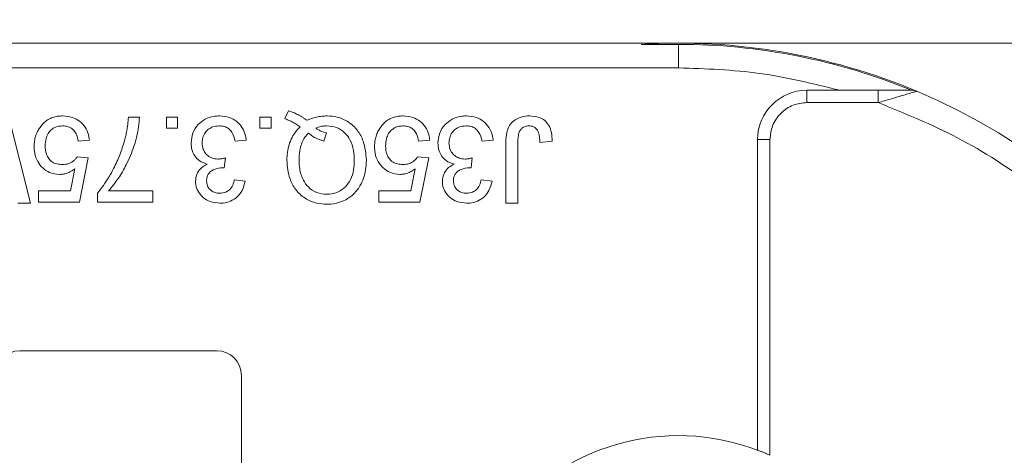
# Model space of a CAD drawing. Header units: millimetres. Extents: x 8853 to 11418, y 45 to 1005.
# Tile 246 of 256: x 11038 to 11078, y 460 to 478. Entities that reach past the tile are written whole.
import ezdxf

# ---------------------------------------------------------------- set-up
doc = ezdxf.new("R2010")
doc.units = ezdxf.units.MM
doc.styles.get("Standard").update_dxf_attribs({"font": '仿宋_GB2312_0.TTF', "width": 0.8})
doc.dimstyles.new('ISO-35.1', dxfattribs={"dimtxt": 9, "dimasz": 7.5, "dimexe": 5, "dimexo": 0.625, "dimgap": 2.5, "dimtad": 1, "dimdsep": 46, "dimtxsty": 'Standard', "dimcen": 2.5, "dimadec": 0, "dimazin": 0, "dimtfac": 1, "dimtmove": 0, "dimatfit": 3, "dimfxl": 0, "dimarcsym": 0})

# ---------------------------------------------------------------- blocks, each defined once
blk = doc.blocks.new('*D72')
at = {"color": 0, "lineweight": -2, "transparency": 16777216}
for p, q in [((10888.187, 618.228), (11340.17, 618.228)), ((11335.17, 610.728), (11335.17, 434.54)), ((11229.398, 427.04), (11340.17, 427.04))]:
    blk.add_line(p, q, dxfattribs=at)
at = {"color": 0, "lineweight": 9, "transparency": 16777216}
for points in [[(11333.92, 610.728), (11336.42, 610.728), (11335.17, 618.228)], [(11333.92, 434.54), (11336.42, 434.54), (11335.17, 427.04)]]:
    blk.add_solid(points, dxfattribs=at)
at = {"layer": 'Defpoints', "color": 0, "lineweight": 9, "transparency": 16777216}
for p in [(10887.562, 618.228), (11228.773, 427.04), (11335.17, 427.04)]:
    blk.add_point(p, dxfattribs=at)
at = {"color": 0, "lineweight": 9, "transparency": 16777216, "insert": (11328.17, 522.634), "char_height": 9, "attachment_point": 5, "rotation": 90}
blk.add_mtext('2R+50', dxfattribs=at)

msp = doc.modelspace()

# ---------------------------------------------------------------- linework, layer by layer
at = {"color": 7, "linetype": 'Continuous', "lineweight": 15}
for p, q in [((11065.222, 477.04), (11025.408, 477.04)), ((11065.222, 476.994), (11063.705, 476.994)), ((11065.222, 476.994), (11065.222, 476.04)), ((11081.408, 477.04), (11066.784, 477.04)), ((11024.29, 476.04), (11065.222, 476.04)), ((11070.439, 474.628), (11070.439, 475.128)), ((11071.777, 475.128), (11070.439, 475.128)), ((11073.334, 475.128), (11071.777, 475.128)), ((11073.334, 475.128), (11073.334, 474.628)), ((11070.439, 474.628), (11073.334, 474.628)), ((11049.222, 473.976), (11049.383, 474.296)), ((11038.007, 474.04), (11038.889, 470.54)), ((11042.872, 474.04), (11043.32, 474.04)), ((11044.414, 474.04), (11044.863, 474.04)), ((11044.414, 473.591), (11044.414, 474.04)), ((11044.863, 474.04), (11044.863, 473.591)), ((11048.218, 474.04), (11048.667, 474.04)), ((11048.218, 473.591), (11048.218, 474.04)), ((11048.667, 474.04), (11048.667, 473.591)), ((11044.863, 473.591), (11044.414, 473.591)), ((11048.667, 473.591), (11048.218, 473.591)), ((11050.809, 473.059), (11050.914, 473.392)), ((11041.284, 473.098), (11040.835, 473.053)), ((11047.662, 473.098), (11047.214, 473.053)), ((11055.117, 473.098), (11054.669, 473.053)), ((11057.692, 473.098), (11057.244, 473.053)), ((11058.203, 470.54), (11058.203, 472.916)), ((11058.697, 472.947), (11058.697, 470.54)), ((11060.088, 473.064), (11059.594, 473.008)), ((11068.439, 460.499), (11068.439, 473.128)), ((11068.439, 473.128), (11068.939, 473.128)), ((11068.939, 460.292), (11068.939, 473.128)), ((11040.791, 472.425), (11041.239, 472.38)), ((11041.239, 472.38), (11040.88, 470.585)), ((11046.814, 472.38), (11046.768, 471.976)), ((11054.624, 472.425), (11055.073, 472.38)), ((11055.073, 472.38), (11054.714, 470.585)), ((11056.844, 472.38), (11056.798, 471.976)), ((11040.514, 471.034), (11040.692, 471.94)), ((11054.347, 471.034), (11054.525, 471.94)), ((11047.169, 471.483), (11047.617, 471.438)), ((11057.199, 471.483), (11057.647, 471.438)), ((11039.22, 471.034), (11040.514, 471.034)), ((11039.22, 470.585), (11039.22, 471.034)), ((11041.615, 470.585), (11041.615, 470.948)), ((11042.064, 471.034), (11043.859, 471.034)), ((11043.859, 471.034), (11043.859, 470.585)), ((11053.053, 471.034), (11054.347, 471.034)), ((11053.053, 470.585), (11053.053, 471.034)), ((11038.889, 470.54), (11038.379, 470.54)), ((11040.88, 470.585), (11039.22, 470.585)), ((11043.859, 470.585), (11041.615, 470.585)), ((11054.714, 470.585), (11053.053, 470.585)), ((11058.697, 470.54), (11058.203, 470.54)), ((11038.463, 464.54), (11046.463, 464.54)), ((11047.463, 463.54), (11047.463, 440.54))]:
    msp.add_line(p, q, dxfattribs=at)
at = {"color": 7, "linetype": 'Continuous', "lineweight": 15, "flags": 128}
msp.add_lwpolyline([(11063.753, 477.04), (11063.759, 477.041), (11066.784, 477.04)], dxfattribs=at)
at = {"color": 7, "linetype": 'Continuous', "lineweight": 15}
for centre, radius, start, end in [((11065.222, 452.04), 25, 67.2121, 93.4786), ((11065.222, 452.04), 24.954, 67.7001, 90), ((11070.439, 473.128), 2, 90, 180), ((11074.712, 474.628), 0.5, 67.2121, 90), ((11065.222, 452.04), 25, 292.7879, 67.2121), ((11038.463, 463.54), 1, 90, 180), ((11046.463, 463.54), 1, 0, 90), ((11065.222, 452.04), 9.05, 69.1769, 290.8231)]:
    msp.add_arc(centre, radius, start, end, dxfattribs=at)
msp.add_open_spline([(11071.777, 475.128), (11070.7, 475.393), (11068.547, 475.925), (11066.33, 476.002), (11065.222, 476.04)], degree=3, dxfattribs=at)
for points, knots in [([(11074.712, 475.128), (11074.711, 475.128), (11074.708, 475.128), (11074.686, 475.128), (11074.614, 475.128), (11074.419, 475.128), (11073.982, 475.128), (11073.593, 475.128), (11073.334, 475.128)], [0, 0, 0, 0, 0.02892, 0.058841, 0.126521, 0.252272, 0.502811, 1, 1, 1, 1]), ([(11074.718, 475.033), (11074.662, 475.016), (11074.543, 474.981), (11074.248, 474.893), (11073.839, 474.773), (11073.503, 474.676), (11073.334, 474.628)], [0, 0, 0, 0, 0.155955, 0.334064, 0.665854, 1, 1, 1, 1]), ([(11074.905, 475.089), (11074.896, 475.086), (11074.877, 475.08), (11074.773, 475.049), (11074.718, 475.033)], [0, 0, 0, 0, 0.47698, 1, 1, 1, 1]), ([(11068.939, 473.128), (11068.959, 473.316), (11068.991, 473.608), (11069.177, 473.957), (11069.371, 474.196), (11069.61, 474.39), (11069.959, 474.577), (11070.251, 474.608), (11070.439, 474.628)], [0, 0, 0, 0, 0.239443, 0.369607, 0.5, 0.630164, 0.760557, 1, 1, 1, 1]), ([(11073.334, 474.628), (11074.423, 474.183), (11076.641, 473.279), (11079.709, 471.286), (11082.519, 468.823), (11084.933, 465.905), (11086.863, 462.647), (11088.232, 459.169), (11089.07, 455.608), (11089.172, 453.216), (11089.222, 452.04)], [0, 0, 0, 0, 0.119843, 0.244, 0.371208, 0.5, 0.628792, 0.756, 0.880157, 1, 1, 1, 1]), ([(11040.197, 474.085), (11040.13, 474.083), (11039.995, 474.077), (11039.797, 474.029), (11039.61, 473.942), (11039.471, 473.839), (11039.373, 473.741), (11039.33, 473.687), (11039.308, 473.66)], [0, 0, 0, 0, 0.195914, 0.39631, 0.592972, 0.797743, 0.898464, 1, 1, 1, 1]), ([(11040.197, 474.085), (11040.332, 474.075), (11040.578, 474.057), (11040.898, 473.884), (11041.125, 473.638), (11041.248, 473.36), (11041.274, 473.174), (11041.284, 473.098)], [0, 0, 0, 0, 0.248379, 0.451028, 0.653732, 0.857674, 1, 1, 1, 1]), ([(11045.419, 472.987), (11045.432, 473.123), (11045.458, 473.397), (11045.685, 473.732), (11045.986, 473.969), (11046.296, 474.074), (11046.497, 474.082), (11046.573, 474.085)], [0, 0, 0, 0, 0.228572, 0.459007, 0.660095, 0.870765, 1, 1, 1, 1]), ([(11046.573, 474.085), (11046.709, 474.074), (11046.96, 474.054), (11047.283, 473.869), (11047.515, 473.609), (11047.63, 473.334), (11047.654, 473.158), (11047.662, 473.098)], [0, 0, 0, 0, 0.249595, 0.46063, 0.671469, 0.886859, 1, 1, 1, 1]), ([(11049.383, 474.296), (11049.446, 474.273), (11049.572, 474.228), (11049.726, 474.154), (11049.849, 474.087), (11049.944, 474.03), (11050.037, 473.969), (11050.098, 473.927), (11050.128, 473.906)], [0, 0, 0, 0, 0.237022, 0.475091, 0.605871, 0.736859, 0.868386, 1, 1, 1, 1]), ([(11050.128, 473.906), (11050.189, 473.933), (11050.312, 473.987), (11050.477, 474.033), (11050.616, 474.06), (11050.726, 474.074), (11050.838, 474.083), (11050.912, 474.085), (11050.95, 474.085)], [0, 0, 0, 0, 0.2360294, 0.474761, 0.6050095, 0.7356999, 0.8676548, 1, 1, 1, 1]), ([(11050.95, 474.085), (11051.084, 474.076), (11051.386, 474.056), (11051.825, 473.858), (11052.194, 473.513), (11052.483, 472.982), (11052.52, 472.554), (11052.543, 472.292)], [0, 0, 0, 0, 0.150098, 0.337156, 0.525352, 0.708308, 1, 1, 1, 1]), ([(11054.03, 474.085), (11053.963, 474.083), (11053.828, 474.077), (11053.63, 474.029), (11053.443, 473.942), (11053.304, 473.839), (11053.207, 473.741), (11053.163, 473.687), (11053.142, 473.66)], [0, 0, 0, 0, 0.195914, 0.39631, 0.592972, 0.797743, 0.898464, 1, 1, 1, 1]), ([(11054.03, 474.085), (11054.166, 474.075), (11054.412, 474.057), (11054.731, 473.884), (11054.958, 473.638), (11055.081, 473.36), (11055.107, 473.174), (11055.117, 473.098)], [0, 0, 0, 0, 0.248379, 0.451028, 0.653732, 0.857674, 1, 1, 1, 1]), ([(11055.449, 472.987), (11055.462, 473.123), (11055.488, 473.397), (11055.715, 473.732), (11056.016, 473.969), (11056.326, 474.074), (11056.527, 474.082), (11056.603, 474.085)], [0, 0, 0, 0, 0.228572, 0.459007, 0.660095, 0.870765, 1, 1, 1, 1]), ([(11056.603, 474.085), (11056.739, 474.074), (11056.99, 474.054), (11057.313, 473.869), (11057.545, 473.609), (11057.66, 473.334), (11057.684, 473.158), (11057.692, 473.098)], [0, 0, 0, 0, 0.249595, 0.46063, 0.671469, 0.886859, 1, 1, 1, 1]), ([(11058.203, 472.916), (11058.206, 473.049), (11058.213, 473.318), (11058.315, 473.667), (11058.52, 473.899), (11058.773, 474.038), (11058.999, 474.081), (11059.141, 474.084), (11059.166, 474.085)], [0, 0, 0, 0, 0.230985, 0.464973, 0.609952, 0.754605, 0.955682, 1, 1, 1, 1]), ([(11059.166, 474.085), (11059.302, 474.075), (11059.524, 474.059), (11059.797, 473.907), (11059.976, 473.693), (11060.079, 473.399), (11060.085, 473.179), (11060.088, 473.064)], [0, 0, 0, 0, 0.257051, 0.4188059, 0.5813296, 0.7801411, 1, 1, 1, 1]), ([(11040.194, 473.681), (11040.095, 473.672), (11039.928, 473.657), (11039.73, 473.529), (11039.6, 473.366), (11039.505, 473.142), (11039.495, 472.968), (11039.489, 472.867)], [0, 0, 0, 0, 0.242689, 0.406584, 0.570206, 0.750946, 1, 1, 1, 1]), ([(11040.835, 473.053), (11040.813, 473.159), (11040.777, 473.328), (11040.638, 473.527), (11040.479, 473.636), (11040.323, 473.677), (11040.229, 473.68), (11040.194, 473.681)], [0, 0, 0, 0, 0.323008, 0.519347, 0.717293, 0.893001, 1, 1, 1, 1]), ([(11043.32, 474.04), (11043.311, 473.907), (11043.282, 473.506), (11043.112, 472.847), (11042.824, 472.148), (11042.473, 471.535), (11042.201, 471.202), (11042.064, 471.034)], [0, 0, 0, 0, 0.12089, 0.363049, 0.611426, 0.804202, 1, 1, 1, 1]), ([(11042.717, 473.089), (11042.734, 473.153), (11042.768, 473.282), (11042.803, 473.459), (11042.828, 473.618), (11042.847, 473.758), (11042.861, 473.899), (11042.868, 473.993), (11042.872, 474.04)], [0, 0, 0, 0, 0.207128, 0.414579, 0.560657, 0.706858, 0.853397, 1, 1, 1, 1]), ([(11046.557, 473.681), (11046.458, 473.672), (11046.288, 473.657), (11046.083, 473.523), (11045.948, 473.354), (11045.877, 473.165), (11045.87, 473.036), (11045.867, 472.984)], [0, 0, 0, 0, 0.269591, 0.459441, 0.648883, 0.856246, 1, 1, 1, 1]), ([(11047.214, 473.053), (11047.179, 473.186), (11047.128, 473.381), (11046.949, 473.579), (11046.766, 473.667), (11046.63, 473.676), (11046.557, 473.681)], [0, 0, 0, 0, 0.404921, 0.593605, 0.78306, 1, 1, 1, 1]), ([(11049.852, 473.643), (11049.825, 473.662), (11049.769, 473.698), (11049.684, 473.751), (11049.597, 473.801), (11049.493, 473.858), (11049.369, 473.919), (11049.271, 473.957), (11049.222, 473.976)], [0, 0, 0, 0, 0.139963, 0.279956, 0.419938, 0.560053, 0.779572, 1, 1, 1, 1]), ([(11050.484, 473.589), (11050.518, 473.603), (11050.587, 473.631), (11050.677, 473.655), (11050.751, 473.669), (11050.808, 473.676), (11050.865, 473.68), (11050.904, 473.681), (11050.923, 473.681)], [0, 0, 0, 0, 0.244198, 0.490285, 0.616798, 0.743692, 0.871739, 1, 1, 1, 1]), ([(11050.923, 473.681), (11051.059, 473.669), (11051.333, 473.645), (11051.666, 473.42), (11051.913, 473.094), (11052.033, 472.704), (11052.044, 472.42), (11052.049, 472.29)], [0, 0, 0, 0, 0.20131, 0.404755, 0.576193, 0.805812, 1, 1, 1, 1]), ([(11054.027, 473.681), (11053.928, 473.672), (11053.762, 473.657), (11053.563, 473.529), (11053.434, 473.366), (11053.338, 473.142), (11053.328, 472.968), (11053.323, 472.867)], [0, 0, 0, 0, 0.242689, 0.406584, 0.570206, 0.750946, 1, 1, 1, 1]), ([(11054.669, 473.053), (11054.646, 473.159), (11054.61, 473.328), (11054.472, 473.527), (11054.312, 473.636), (11054.156, 473.677), (11054.063, 473.68), (11054.027, 473.681)], [0, 0, 0, 0, 0.323008, 0.519347, 0.717293, 0.893001, 1, 1, 1, 1]), ([(11056.587, 473.681), (11056.487, 473.672), (11056.317, 473.657), (11056.113, 473.523), (11055.978, 473.354), (11055.907, 473.165), (11055.9, 473.036), (11055.897, 472.984)], [0, 0, 0, 0, 0.269591, 0.459441, 0.648883, 0.856246, 1, 1, 1, 1]), ([(11057.244, 473.053), (11057.209, 473.186), (11057.158, 473.381), (11056.979, 473.579), (11056.796, 473.667), (11056.66, 473.676), (11056.587, 473.681)], [0, 0, 0, 0, 0.404921, 0.593605, 0.78306, 1, 1, 1, 1]), ([(11059.146, 473.681), (11059.082, 473.675), (11058.973, 473.663), (11058.843, 473.573), (11058.753, 473.453), (11058.699, 473.237), (11058.697, 473.063), (11058.697, 472.947)], [0, 0, 0, 0, 0.19306, 0.330934, 0.468862, 0.645656, 1, 1, 1, 1]), ([(11059.594, 473.008), (11059.586, 473.144), (11059.575, 473.327), (11059.476, 473.54), (11059.369, 473.633), (11059.252, 473.676), (11059.178, 473.68), (11059.146, 473.681)], [0, 0, 0, 0, 0.441322, 0.598348, 0.756856, 0.895495, 1, 1, 1, 1]), ([(11039.308, 473.66), (11039.27, 473.605), (11039.192, 473.495), (11039.11, 473.308), (11039.059, 473.111), (11039.043, 472.953), (11039.041, 472.862), (11039.041, 472.84)], [0, 0, 0, 0, 0.228036, 0.461347, 0.689746, 0.923403, 1, 1, 1, 1]), ([(11049.312, 472.282), (11049.313, 472.349), (11049.316, 472.483), (11049.346, 472.72), (11049.414, 472.992), (11049.536, 473.257), (11049.687, 473.476), (11049.797, 473.587), (11049.852, 473.643)], [0, 0, 0, 0, 0.132684, 0.266041, 0.474214, 0.688935, 0.842827, 1, 1, 1, 1]), ([(11049.805, 472.287), (11049.807, 472.354), (11049.81, 472.488), (11049.837, 472.703), (11049.893, 472.931), (11049.982, 473.129), (11050.085, 473.282), (11050.154, 473.354), (11050.188, 473.39)], [0, 0, 0, 0, 0.166848, 0.334564, 0.540524, 0.752508, 0.875078, 1, 1, 1, 1]), ([(11050.188, 473.39), (11050.214, 473.368), (11050.264, 473.324), (11050.346, 473.266), (11050.432, 473.214), (11050.536, 473.159), (11050.662, 473.105), (11050.76, 473.074), (11050.809, 473.059)], [0, 0, 0, 0, 0.141069, 0.282767, 0.423903, 0.56572, 0.782095, 1, 1, 1, 1]), ([(11050.914, 473.392), (11050.882, 473.402), (11050.818, 473.42), (11050.734, 473.452), (11050.662, 473.485), (11050.601, 473.517), (11050.542, 473.552), (11050.504, 473.577), (11050.484, 473.589)], [0, 0, 0, 0, 0.2105407, 0.4218235, 0.5655569, 0.7096369, 0.8547182, 1, 1, 1, 1]), ([(11053.142, 473.66), (11053.103, 473.605), (11053.025, 473.495), (11052.944, 473.308), (11052.893, 473.111), (11052.876, 472.953), (11052.874, 472.862), (11052.874, 472.84)], [0, 0, 0, 0, 0.228036, 0.461347, 0.689746, 0.923403, 1, 1, 1, 1]), ([(11041.615, 470.948), (11041.699, 471.052), (11041.952, 471.364), (11042.251, 471.891), (11042.536, 472.503), (11042.656, 472.893), (11042.717, 473.089)], [0, 0, 0, 0, 0.165203, 0.496137, 0.746721, 1, 1, 1, 1]), ([(11046.076, 472.124), (11045.961, 472.163), (11045.763, 472.229), (11045.557, 472.449), (11045.436, 472.701), (11045.425, 472.888), (11045.419, 472.987)], [0, 0, 0, 0, 0.302387, 0.525374, 0.748493, 1, 1, 1, 1]), ([(11045.867, 472.984), (11045.875, 472.895), (11045.89, 472.736), (11046.016, 472.539), (11046.182, 472.403), (11046.362, 472.339), (11046.479, 472.334), (11046.524, 472.332)], [0, 0, 0, 0, 0.254178, 0.457835, 0.661032, 0.868746, 1, 1, 1, 1]), ([(11056.106, 472.124), (11055.991, 472.163), (11055.793, 472.229), (11055.587, 472.449), (11055.466, 472.701), (11055.455, 472.888), (11055.449, 472.987)], [0, 0, 0, 0, 0.302387, 0.525374, 0.748493, 1, 1, 1, 1]), ([(11055.897, 472.984), (11055.905, 472.895), (11055.919, 472.736), (11056.046, 472.539), (11056.212, 472.403), (11056.392, 472.339), (11056.508, 472.334), (11056.554, 472.332)], [0, 0, 0, 0, 0.254178, 0.457835, 0.661032, 0.868746, 1, 1, 1, 1]), ([(11040.068, 471.707), (11039.931, 471.721), (11039.681, 471.747), (11039.379, 471.96), (11039.165, 472.229), (11039.055, 472.539), (11039.045, 472.748), (11039.041, 472.84)], [0, 0, 0, 0, 0.238357, 0.435095, 0.63094, 0.839011, 1, 1, 1, 1]), ([(11039.489, 472.867), (11039.496, 472.755), (11039.508, 472.572), (11039.627, 472.344), (11039.778, 472.202), (11039.976, 472.122), (11040.115, 472.115), (11040.192, 472.111)], [0, 0, 0, 0, 0.284133, 0.463731, 0.644535, 0.805022, 1, 1, 1, 1]), ([(11053.901, 471.707), (11053.764, 471.721), (11053.514, 471.747), (11053.213, 471.96), (11052.998, 472.229), (11052.888, 472.539), (11052.878, 472.748), (11052.874, 472.84)], [0, 0, 0, 0, 0.238357, 0.435095, 0.63094, 0.839011, 1, 1, 1, 1]), ([(11053.323, 472.867), (11053.33, 472.755), (11053.342, 472.572), (11053.46, 472.344), (11053.612, 472.202), (11053.81, 472.122), (11053.949, 472.115), (11054.025, 472.111)], [0, 0, 0, 0, 0.284133, 0.463731, 0.644535, 0.805022, 1, 1, 1, 1]), ([(11040.192, 472.111), (11040.235, 472.112), (11040.321, 472.115), (11040.441, 472.142), (11040.548, 472.19), (11040.639, 472.254), (11040.724, 472.33), (11040.768, 472.393), (11040.791, 472.425)], [0, 0, 0, 0, 0.181774, 0.36703, 0.518513, 0.675027, 0.835287, 1, 1, 1, 1]), ([(11045.598, 471.43), (11045.609, 471.528), (11045.63, 471.718), (11045.791, 471.947), (11045.954, 472.065), (11046.051, 472.112), (11046.076, 472.124)], [0, 0, 0, 0, 0.328269, 0.636143, 0.9088, 1, 1, 1, 1]), ([(11046.524, 472.332), (11046.54, 472.333), (11046.574, 472.334), (11046.623, 472.339), (11046.672, 472.347), (11046.719, 472.356), (11046.767, 472.367), (11046.798, 472.376), (11046.814, 472.38)], [0, 0, 0, 0, 0.169524, 0.339551, 0.504185, 0.669008, 0.834436, 1, 1, 1, 1]), ([(11050.925, 470.495), (11050.791, 470.504), (11050.485, 470.523), (11050.036, 470.718), (11049.655, 471.067), (11049.369, 471.601), (11049.333, 472.025), (11049.312, 472.282)], [0, 0, 0, 0, 0.149201, 0.339719, 0.531658, 0.715646, 1, 1, 1, 1]), ([(11050.923, 470.899), (11050.787, 470.913), (11050.514, 470.941), (11050.182, 471.167), (11049.937, 471.509), (11049.821, 471.895), (11049.81, 472.174), (11049.805, 472.287)], [0, 0, 0, 0, 0.203222, 0.407586, 0.580719, 0.828764, 1, 1, 1, 1]), ([(11052.049, 472.29), (11052.044, 472.156), (11052.034, 471.888), (11051.925, 471.507), (11051.704, 471.192), (11051.401, 470.976), (11051.122, 470.905), (11050.962, 470.9), (11050.923, 470.899)], [0, 0, 0, 0, 0.199014, 0.399339, 0.580729, 0.762132, 0.942113, 1, 1, 1, 1]), ([(11052.543, 472.292), (11052.536, 472.158), (11052.519, 471.795), (11052.343, 471.287), (11051.995, 470.846), (11051.57, 470.593), (11051.197, 470.502), (11050.98, 470.497), (11050.925, 470.495)], [0, 0, 0, 0, 0.148072, 0.401988, 0.580808, 0.75998, 0.939061, 1, 1, 1, 1]), ([(11054.025, 472.111), (11054.068, 472.112), (11054.155, 472.115), (11054.275, 472.142), (11054.381, 472.19), (11054.472, 472.254), (11054.557, 472.33), (11054.601, 472.393), (11054.624, 472.425)], [0, 0, 0, 0, 0.181774, 0.36703, 0.518513, 0.675027, 0.835287, 1, 1, 1, 1]), ([(11055.628, 471.43), (11055.639, 471.528), (11055.66, 471.718), (11055.821, 471.947), (11055.984, 472.065), (11056.081, 472.112), (11056.106, 472.124)], [0, 0, 0, 0, 0.328269, 0.636143, 0.9088, 1, 1, 1, 1]), ([(11056.554, 472.332), (11056.57, 472.333), (11056.604, 472.334), (11056.653, 472.339), (11056.701, 472.347), (11056.749, 472.356), (11056.797, 472.367), (11056.828, 472.376), (11056.844, 472.38)], [0, 0, 0, 0, 0.169524, 0.339551, 0.504185, 0.669008, 0.834436, 1, 1, 1, 1]), ([(11040.692, 471.94), (11040.665, 471.92), (11040.611, 471.88), (11040.531, 471.831), (11040.451, 471.79), (11040.352, 471.75), (11040.224, 471.715), (11040.12, 471.71), (11040.068, 471.707)], [0, 0, 0, 0, 0.147364, 0.295352, 0.418554, 0.542551, 0.767964, 1, 1, 1, 1]), ([(11046.703, 471.981), (11046.586, 471.968), (11046.41, 471.948), (11046.216, 471.837), (11046.112, 471.726), (11046.056, 471.592), (11046.05, 471.496), (11046.047, 471.445)], [0, 0, 0, 0, 0.36756, 0.550992, 0.695411, 0.839595, 1, 1, 1, 1]), ([(11046.768, 471.976), (11046.762, 471.977), (11046.752, 471.978), (11046.735, 471.979), (11046.719, 471.98), (11046.709, 471.981), (11046.703, 471.981)], [0, 0, 0, 0, 0.250087, 0.500185, 0.75003, 1, 1, 1, 1]), ([(11054.525, 471.94), (11054.498, 471.92), (11054.445, 471.88), (11054.364, 471.831), (11054.284, 471.79), (11054.185, 471.75), (11054.057, 471.715), (11053.954, 471.71), (11053.901, 471.707)], [0, 0, 0, 0, 0.147364, 0.295352, 0.418554, 0.542551, 0.767964, 1, 1, 1, 1]), ([(11056.733, 471.981), (11056.616, 471.968), (11056.44, 471.948), (11056.246, 471.837), (11056.142, 471.726), (11056.085, 471.592), (11056.08, 471.496), (11056.077, 471.445)], [0, 0, 0, 0, 0.3675596, 0.5509919, 0.6954114, 0.8395947, 1, 1, 1, 1]), ([(11056.798, 471.976), (11056.792, 471.977), (11056.782, 471.978), (11056.765, 471.979), (11056.749, 471.98), (11056.738, 471.981), (11056.733, 471.981)], [0, 0, 0, 0, 0.250087, 0.500185, 0.75003, 1, 1, 1, 1]), ([(11046.594, 470.54), (11046.459, 470.554), (11046.214, 470.578), (11045.896, 470.755), (11045.695, 471.003), (11045.607, 471.243), (11045.6, 471.384), (11045.598, 471.43)], [0, 0, 0, 0, 0.272752, 0.493599, 0.716338, 0.90619, 1, 1, 1, 1]), ([(11046.047, 471.445), (11046.053, 471.376), (11046.066, 471.246), (11046.176, 471.094), (11046.314, 470.992), (11046.455, 470.949), (11046.546, 470.945), (11046.58, 470.944)], [0, 0, 0, 0, 0.2487669, 0.4726731, 0.6635162, 0.8755788, 1, 1, 1, 1]), ([(11046.58, 470.944), (11046.664, 470.952), (11046.808, 470.965), (11046.981, 471.076), (11047.104, 471.233), (11047.15, 471.38), (11047.167, 471.471), (11047.169, 471.483)], [0, 0, 0, 0, 0.285919, 0.484989, 0.684325, 0.959069, 1, 1, 1, 1]), ([(11047.617, 471.438), (11047.584, 471.306), (11047.525, 471.068), (11047.306, 470.782), (11047.032, 470.606), (11046.781, 470.545), (11046.636, 470.541), (11046.594, 470.54)], [0, 0, 0, 0, 0.270658, 0.489263, 0.708369, 0.914642, 1, 1, 1, 1]), ([(11056.624, 470.54), (11056.488, 470.554), (11056.244, 470.578), (11055.926, 470.755), (11055.724, 471.003), (11055.637, 471.243), (11055.63, 471.384), (11055.628, 471.43)], [0, 0, 0, 0, 0.272752, 0.493599, 0.716338, 0.90619, 1, 1, 1, 1]), ([(11056.077, 471.445), (11056.083, 471.376), (11056.096, 471.246), (11056.206, 471.094), (11056.344, 470.992), (11056.484, 470.949), (11056.576, 470.945), (11056.61, 470.944)], [0, 0, 0, 0, 0.2487669, 0.4726731, 0.6635162, 0.8755788, 1, 1, 1, 1]), ([(11056.61, 470.944), (11056.694, 470.952), (11056.837, 470.965), (11057.011, 471.076), (11057.134, 471.233), (11057.18, 471.38), (11057.197, 471.471), (11057.199, 471.483)], [0, 0, 0, 0, 0.2859195, 0.4849885, 0.6843246, 0.9590687, 1, 1, 1, 1]), ([(11057.647, 471.438), (11057.614, 471.306), (11057.555, 471.068), (11057.336, 470.782), (11057.062, 470.606), (11056.811, 470.545), (11056.666, 470.541), (11056.624, 470.54)], [0, 0, 0, 0, 0.270658, 0.489263, 0.708369, 0.914642, 1, 1, 1, 1]), ([(11068.439, 460.499), (11068.444, 460.497), (11068.454, 460.493), (11068.532, 460.464), (11068.646, 460.418), (11068.788, 460.359), (11068.89, 460.313), (11068.939, 460.292)], [0, 0, 0, 0, 0.195481, 0.39079, 0.590918, 0.80353, 1, 1, 1, 1])]:
    msp.add_open_spline(points, degree=3, knots=knots, dxfattribs=at)

# ---------------------------------------------------------------- dimensions: what is measured, and where the dimension line sits
at = {"color": 5, "lineweight": 9}
dim = msp.add_linear_dim(base=(11335.17, 427.04), p1=(10887.562, 618.228), p2=(11228.773, 427.04), angle=90, text='2R+50', dimstyle='ISO-35.1', dxfattribs=at)
dim.commit()
dim.dimension.update_dxf_attribs({"geometry": '*D72', "text_midpoint": (11328.17, 522.634)})

doc.saveas('drawing.dxf')
